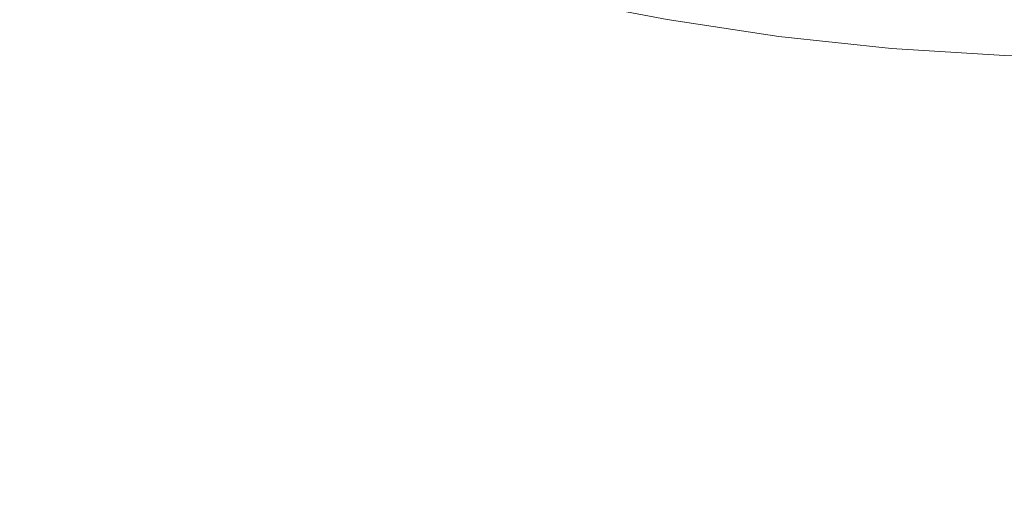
# Model space of a CAD drawing. Header units: centimetres. Extents: x -25.9 to 27.4, y -25.9 to -24.1.
# Tile 59 of 200: x -7.9521 to -7.8413, y -25.71 to -25.6557. Entities that reach past the tile are written whole.
import ezdxf

# ---------------------------------------------------------------- set-up
doc = ezdxf.new("R2010")
doc.units = ezdxf.units.CM
doc.header["$LTSCALE"] = 2.54
doc.layers.add('Lucido design-1', color=7, linetype='Continuous')

# ---------------------------------------------------------------- blocks, each defined once
blk = doc.blocks.new('Gruppo-4-1')
at = {"color": 7, "linetype": 'Continuous', "lineweight": 9}
blk.add_3dface([(-25.82856, -24.16, 708.42071), (-25.82856, -25.76, 708.42071), (27.27144, -25.76, 708.42071), (27.27144, -24.16, 708.42071)], dxfattribs=at)
for points, invisible_edges in [([(-25.82856, -25.76, 707.62071), (-7.95213, -25.63337, 707.62071), (-7.94042, -25.63837, 707.62071)], 9), ([(-7.94042, -25.63837, 707.62071), (-7.9285, -25.64286, 707.62071), (-25.82856, -25.76, 707.62071)], 10), ([(-25.82856, -25.76, 707.62071), (-7.9285, -25.64286, 707.62071), (-7.91641, -25.64685, 707.62071)], 9), ([(-7.91641, -25.64685, 707.62071), (-7.90415, -25.65032, 707.62071), (-25.82856, -25.76, 707.62071)], 10), ([(-25.82856, -25.76, 707.62071), (-7.90415, -25.65032, 707.62071), (-7.89177, -25.65327, 707.62071)], 9), ([(-7.86667, -25.65757, 707.62071), (-7.87926, -25.65568, 707.62071), (-7.87852, -25.65139, 707.6208), (-7.86611, -25.65325, 707.6208)], 14), ([(-7.89177, -25.65327, 707.62071), (-7.87926, -25.65568, 707.62071), (-25.82856, -25.76, 707.62071)], 10), ([(-7.854, -25.65892, 707.62071), (-7.86667, -25.65757, 707.62071), (-7.86611, -25.65325, 707.6208), (-7.85363, -25.65458, 707.6208)], 14), ([(-7.84129, -25.65973, 707.62071), (-7.854, -25.65892, 707.62071), (-7.85363, -25.65458, 707.6208), (-7.84111, -25.65537, 707.6208)], 14), ([(-25.82856, -25.76, 707.62071), (-7.87926, -25.65568, 707.62071), (-7.86667, -25.65757, 707.62071)], 9), ([(-7.86667, -25.65757, 707.62071), (-7.854, -25.65892, 707.62071), (-25.82856, -25.76, 707.62071)], 10), ([(-7.854, -25.65892, 707.62071), (-7.84129, -25.65973, 707.62071), (-25.82856, -25.76, 707.62071)], 10), ([(-25.82856, -25.76, 707.62071), (-7.84129, -25.65973, 707.62071), (-7.82856, -25.66, 707.62071)], 9), ([(-7.82856, -25.66, 707.62071), (9.27144, -25.66, 707.62071), (27.27144, -25.76, 707.62071), (-25.82856, -25.76, 707.62071)], 10)]:
    blk.add_3dface(points, dxfattribs=dict(at, invisible_edges=invisible_edges))

msp = doc.modelspace()

# ---------------------------------------------------------------- block references
at = {"layer": 'Lucido design-1', "color": 7}
msp.add_blockref('Gruppo-4-1', (0, 0), dxfattribs=at)

doc.saveas('drawing.dxf')
